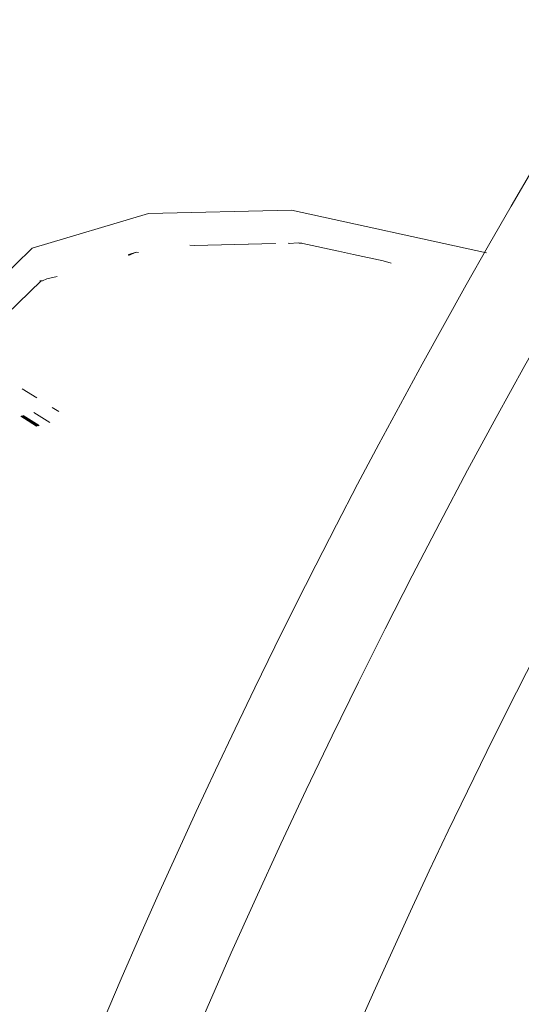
# Model space of a CAD drawing. Header units: millimetres. Extents: x 504675 to 860349, y -23215 to 63575.
# Tile 68 of 177: x 591019 to 591070, y 33372 to 33472. Entities that reach past the tile are written whole.
import ezdxf

# ---------------------------------------------------------------- set-up
doc = ezdxf.new("R2010")
doc.units = ezdxf.units.MM
doc.header["$LTSCALE"] = 10
doc.linetypes.add('LEVEL-F-OVERALL LAYOUT$0$HIDDEN', pattern=[0.375, 0.25, -0.125])
doc.layers.get('0').update_dxf_attribs({"linetype": 'CONTINUOUS'})
for name, color, linetype, lineweight in [('ARCH', 8, 'CONTINUOUS', 0), ('furniture', 8, 'CONTINUOUS', 5), ('LEVEL - C OVERALL LAYOUT$0$A-EQPM', 8, 'CONTINUOUS', 5)]:
    doc.layers.add(name, color=color, linetype=linetype, lineweight=lineweight)
doc.layers.add('LEVEL-F-OVERALL LAYOUT$0$DASH1L', color=8, linetype='LEVEL-F-OVERALL LAYOUT$0$HIDDEN')

# ---------------------------------------------------------------- blocks, each defined once
blk = doc.blocks.new('LEVEL - C OVERALL LAYOUT$0$Column Cladding - Column Cladding- 1200mm-V38-LEVEL C - PART PLAN 20')
at = {"layer": 'LEVEL - C OVERALL LAYOUT$0$A-EQPM', "color": 253, "lineweight": 5}
for centre, radius, start, end in [((6.680310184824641e-12, -1.040653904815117e-14), 754.9999999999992, 89.99999999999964, 269.999999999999), ((1.299176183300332e-11, 1.22873986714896e-15), 746.0000000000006, 359.9999999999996, 179.9999999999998), ((1.299176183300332e-11, 1.22873986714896e-15), 730.9999999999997, 7.251664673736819e-13, 180.0000000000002)]:
    blk.add_arc(centre, radius, start, end, dxfattribs=at)
blk = doc.blocks.new('ARCH')
at = {"layer": 'LEVEL-F-OVERALL LAYOUT$0$DASH1L'}
h = blk.add_hatch(dxfattribs=at)
h.set_pattern_fill('ANGLE', color=8, scale=10, angle=352.0664444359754)
h.set_pattern_definition([(352.0664444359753, (-404119.0547164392, 373340.9776256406), (9.641019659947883, 69.18145155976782), [50.79999999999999, -19.05]), (82.06644443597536, (-404119.0547164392, 373340.9776256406), (-69.18145155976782, 9.641019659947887), [50.79999999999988, -19.04999999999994])])
edge = h.paths.add_edge_path(flags=16)
edge.add_line((572074.7119802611, 35847.06169326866), (602196.9035234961, 29528.2171224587))
edge.add_line((602196.9035234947, 29528.21712245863), (599472.6302489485, 39352.00485559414))
edge.add_arc((597545.3640793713, 38817.54708214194), 2000.000000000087, 15.49943578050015, 89.99835134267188)
edge.add_line((597545.4216283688, 40817.54708131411), (573256.1131292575, 40817.54708112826))
edge.add_arc((576210.3437368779, 22394.18227152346), 18658.72046499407, 99.10996241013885, 106.6903326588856)
edge.add_line((570851.5796448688, 40266.82888015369), (572074.7119802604, 35847.06169326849))
h.paths.add_polyline_path([(583373.7765127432, 40815.97258811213), (583374.0968022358, 40875.04213792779), (586424.0968022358, 40859.11237164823), (586423.936657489, 40815.97258811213)], flags=16)
h.paths.add_polyline_path([(600840.8911268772, 34605.13236686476), (600792.7781104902, 34591.5234129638), (599497.9654140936, 39260.64570785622), (599546.0784304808, 39274.25466175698)])
h.paths.add_polyline_path([(587210.3998543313, 32671.77814355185), (587194.9654889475, 32598.38345460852), (582692.9546278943, 33542.78707963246), (582708.3889932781, 33616.18176857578)])
edge = h.paths.add_edge_path()
edge.add_line((572071.7302103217, 35387.89265315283), (601863.3172330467, 29138.40022680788))
edge.add_arc((601986.5003145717, 29725.61903477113), 599.9999999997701, 258.1526380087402, 375.4994357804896)
edge.add_line((602564.6801654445, 29885.95636680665), (599906.2651371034, 39472.25785462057))
edge.add_arc((597545.3640793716, 38817.54708214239), 2449.999999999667, 15.49943578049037, 89.99835134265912)
edge.add_line((597545.4345768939, 41267.5470811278), (573220.477757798, 41267.54708112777))
edge.add_arc((576210.3437368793, 22394.18227152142), 19108.72046499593, 99.00183214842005, 106.2358191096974)
edge.add_arc((571035.4648544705, 40164.7580023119), 599.999999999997, 106.2358191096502, 195.4689670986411)
edge.add_line((570457.199821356, 40004.72815672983), (571616.6482587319, 35815.0816155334))
edge.add_arc((572194.9132918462, 35975.11146111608), 599.9999999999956, 195.4689670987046, 258.1526380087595)
h.paths.add_polyline_path([(587210.3998543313, 32671.77814355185), (587195.409417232, 32600.49445674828), (587195.4322477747, 32600.48967251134)])
at = {"layer": 'furniture'}
for p, q in [((591031.7327399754, 33452.35350915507), (591019.9080248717, 33448.8231344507)), ((591046.2685834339, 33452.69228048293), (591031.7327399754, 33452.35350915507)), ((591066.0897097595, 33448.35355442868), (591046.2685834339, 33452.69228048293)), ((591045.9263937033, 33449.34994942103), (591046.0316747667, 33449.31885234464)), ((591046.9523151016, 33449.37325413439), (591046.0316747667, 33449.31885234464)), ((591047.0419641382, 33449.35151006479), (591046.9523151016, 33449.37325413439)), ((591047.0902047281, 33449.34890735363), (591047.0419641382, 33449.35151006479)), ((591047.1396565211, 33449.34938803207), (591047.0902047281, 33449.34890735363)), ((591047.2065094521, 33449.35158513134), (591047.1396565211, 33449.34938803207)), ((591047.1707726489, 33449.35058123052), (591047.1396565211, 33449.34938803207)), ((591047.2065094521, 33449.35158513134), (591047.1707726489, 33449.35058123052)), ((591047.2319453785, 33449.34599766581), (591047.2065094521, 33449.35158513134)), ((591047.3170564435, 33449.34792253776), (591047.2319453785, 33449.34599766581)), ((591047.4166589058, 33449.31823474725), (591047.3170564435, 33449.34792253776)), ((591013.9963192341, 33443.07659581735), (591019.9080248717, 33448.8231344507)), ((591030.4671346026, 33448.41734562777), (591029.6917168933, 33448.10357490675)), ((591029.7061166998, 33448.13473004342), (591030.4671346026, 33448.41734562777)), ((591030.4671346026, 33448.41734562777), (591029.7365609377, 33448.20059859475)), ((591030.4671346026, 33448.41734562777), (591030.7105803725, 33448.40574044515)), ((591036.4271325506, 33449.10163600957), (591035.9339620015, 33449.12296248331)), ((591044.633754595, 33449.32058597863), (591036.4271325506, 33449.10163600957)), ((591044.6226109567, 33449.29661499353), (591036.4271325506, 33449.10163600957)), ((591051.0476052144, 33448.52263431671), (591047.4166589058, 33449.31823474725)), ((591052.578571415, 33448.18394731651), (591051.0476052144, 33448.52263431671)), ((591029.7365609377, 33448.20059859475), (591029.7201960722, 33448.16519189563)), ((591055.5915223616, 33447.52998074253), (591052.578571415, 33448.18394731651)), ((591055.5915223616, 33447.52998074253), (591056.3842838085, 33447.29975286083)), ((591020.8144413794, 33445.51558927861), (591017.3041287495, 33442.1129058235)), ((591020.7343681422, 33445.5133310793), (591020.686425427, 33445.51559896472)), ((591020.7835188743, 33445.51420044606), (591020.7343681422, 33445.5133310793)), ((591020.8144413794, 33445.51558927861), (591020.7835188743, 33445.51420044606)), ((591020.849987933, 33445.51681850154), (591020.8144413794, 33445.51558927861)), ((591020.9598420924, 33445.51395254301), (591020.849987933, 33445.51681850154)), ((591021.4047030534, 33445.72869800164), (591020.9598420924, 33445.51395254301)), ((591022.4536958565, 33445.95698650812), (591021.4047030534, 33445.72869800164)), ((591018.9114128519, 33434.56324022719), (591020.3995634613, 33433.62995637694)), ((591021.949953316, 33432.65763959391), (591022.6172762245, 33432.23913242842)), ((591018.7610031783, 33431.76013446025), (591020.3672109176, 33430.75026085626)), ((591018.7883054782, 33431.76781847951), (591020.3942820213, 33430.7578475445)), ((591018.8789813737, 33431.79333850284), (591020.484893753, 33430.7832415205)), ((591018.9721238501, 33431.81955272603), (591020.577966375, 33430.80932516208)), ((591019.0074265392, 33431.82948839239), (591020.6131555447, 33430.81918694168)), ((591020.577966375, 33430.80932516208), (591019.0074265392, 33431.82948839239)), ((591020.0946271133, 33432.13547251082), (591021.7174065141, 33431.12865374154))]:
    blk.add_line(p, q, dxfattribs=at)
at = {"color": 253, "lineweight": 5, "rotation": 352.0664444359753}
blk.add_blockref('LEVEL - C OVERALL LAYOUT$0$Column Cladding - Column Cladding- 1200mm-V38-LEVEL C - PART PLAN 20', (591721.713484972, 33073.94406553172), dxfattribs=at)

msp = doc.modelspace()

# ---------------------------------------------------------------- block references
at = {"layer": 'ARCH'}
msp.add_blockref('ARCH', (0, 0), dxfattribs=at)

doc.saveas('drawing.dxf')
